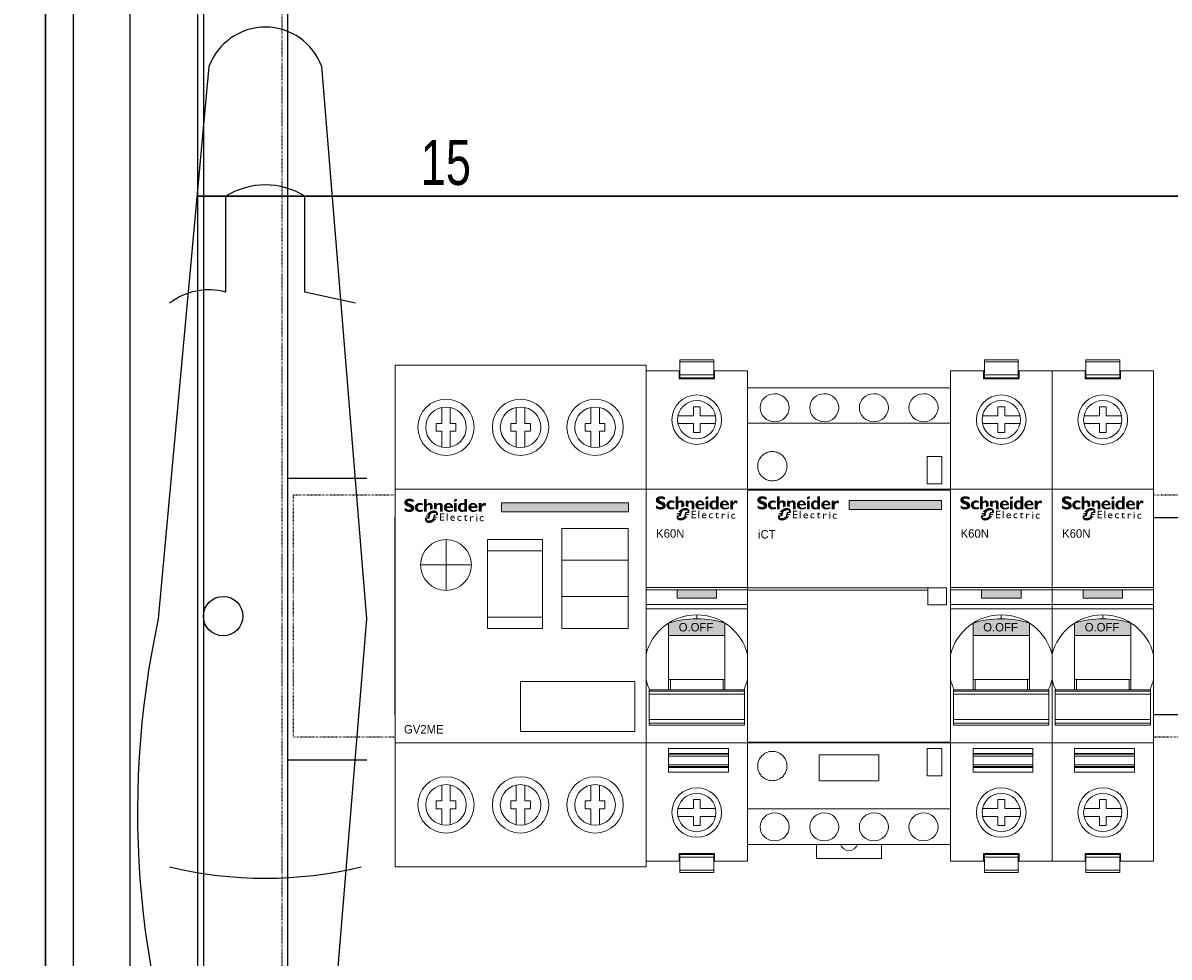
# Model space of a CAD drawing. Header units: millimetres. Extents: x 53896 to 55996, y -16755 to -13785.
# Tile 18 of 24: x 54675 to 54878, y -14825 to -14659. Entities that reach past the tile are written whole.
import ezdxf
from ezdxf.enums import TextEntityAlignment as Align

# ---------------------------------------------------------------- set-up
doc = ezdxf.new("R2010")
doc.units = ezdxf.units.MM
doc.header["$MEASUREMENT"] = 0
doc.linetypes.add('POINTILLE', pattern=[0.2, 0.06, -0.14])
doc.layers.add('2DE_OBJ_Schneider-Devices', color=7, linetype='Continuous', lineweight=18)
doc.layers.add('2DE_OBJ_Schneider-Logo', color=112, linetype='Continuous', lineweight=0)
for name, color, linetype in [('CP_WIPEOUT', 254, 'Continuous'), ('LAYER1', 7, 'Continuous'), ('LAYER13', 7, 'Continuous'), ('LAYER19', 7, 'Continuous'), ('LAYER27', 7, 'Continuous'), ('LAYER3', 7, 'Continuous'), ('LAYER9', 7, 'Continuous')]:
    doc.layers.add(name, color=color, linetype=linetype)
doc.styles.add('CP_ATTR', font='arial.ttf')

# ---------------------------------------------------------------- blocks, each defined once
blk = doc.blocks.new('SYMBOLE_G')
at = {"layer": 'LAYER3', "color": 7}
blk.add_lwpolyline([(0, 0), (595, 0), (595, -1830), (0, -1830)], close=True, dxfattribs=at)
blk = doc.blocks.new('__EDIGRA2__3456_G')
at = {"layer": 'LAYER27', "color": 7}
for p, q in [((57, -840), (49, -742)), ((32, -782), (32, -765)), ((46, -782), (46, -765)), ((55, -784), (46, -782))]:
    blk.add_line(p, q, dxfattribs=at)
blk.add_lwpolyline([(5, -5), (300, -5), (300, -1675), (5, -1675)], close=True, dxfattribs=at)
for points in [[(49, -742, 0.7), (29, -742, 0.7)], [(46, -765, 0.285714), (32, -765, 0.285714)], [(32, -782, 0.236068), (22, -784, 0.236068)], [(20, -840, 0.15427), (29, -937, 0.15427)], [(22, -884, 0.117647), (56, -884, 0.117647)]]:
    blk.add_lwpolyline(points, format="xyb", dxfattribs=at)
for points in [[(29, -742), (20, -840)], [(49, -937), (57, -840)]]:
    blk.add_lwpolyline(points, dxfattribs=at)
at = {"layer": 'LAYER3', "color": 7}
blk.add_line((28, -15), (28, -1665), dxfattribs=at)
for points in [[(0, 0), (305, 0), (305, -1830), (0, -1830)], [(15, -15), (290, -15), (290, -1665), (15, -1665)], [(15, -15), (28, -15), (28, -1665), (15, -1665)]]:
    blk.add_lwpolyline(points, close=True, dxfattribs=at)
at = {"layer": 'LAYER9', "color": 7}
for p, q in [((43, -1665), (43, -15)), ((43, -765), (58, -765)), ((43, -765), (63, -765)), ((43, -815), (57, -815)), ((43, -865), (57, -865))]:
    blk.add_line(p, q, dxfattribs=at)
at = {"layer": 'LAYER9', "color": 7, "width": 0.75}
blk.add_text('15', height=8, dxfattribs=at).set_placement((71, -763), align=Align.CENTER)
blk = doc.blocks.new('__EDIGRA2__3460_G')
at = {"layer": 'LAYER13', "color": 7, "linetype": 'POINTILLE'}
blk.add_lwpolyline([(15, 0), (235, 0), (235, -150), (15, -150)], close=True, dxfattribs=at)
at = {"layer": 'LAYER13', "color": 7}
blk.add_lwpolyline([(35, -57), (215, -57), (215, -92), (35, -92)], close=True, dxfattribs=at)
at = {"layer": 'LAYER19', "color": 7}
blk.add_lwpolyline([(0, 0), (250, 0), (250, -150), (0, -150)], close=True, dxfattribs=at)
at = {"layer": 'LAYER19', "color": 253, "linetype": 'POINTILLE'}
blk.add_lwpolyline([(17, -53), (233, -53), (233, -96), (17, -96)], close=True, dxfattribs=at)
at = {"layer": 'LAYER19', "color": 7}
blk.add_circle((4.5, -74.5), 3.5, dxfattribs=at)
blk = doc.blocks.new('Logo Schneider_2009')
for points in [[(1.62, 8.12), (1.87, 8.01), (2.17, 7.9), (2.51, 7.77), (2.73, 7.68), (2.98, 7.54), (3.16, 7.4), (3.26, 7.26), (3.3, 7.1), (3.29, 7.04), (3.24, 6.86), (3.13, 6.73), (2.95, 6.63), (2.72, 6.57), (2.41, 6.55), (2.37, 6.55), (2.18, 6.56), (1.97, 6.59), (1.76, 6.64), (1.55, 6.71), (1.32, 6.79), (1.09, 6.9), (0.85, 7.02), (0.61, 7.16), (0.36, 7.32), (0.36, 6.02), (0.45, 5.97), (0.69, 5.86), (0.93, 5.76), (1.16, 5.67), (1.4, 5.6), (1.63, 5.54), (1.86, 5.49), (2.08, 5.46), (2.31, 5.44), (2.53, 5.43), (2.63, 5.43), (2.89, 5.45), (3.15, 5.48), (3.38, 5.53), (3.61, 5.6), (3.82, 5.69), (4.02, 5.8), (4.2, 5.92), (4.3, 6), (4.47, 6.17), (4.6, 6.35), (4.71, 6.55), (4.79, 6.77), (4.83, 7.01), (4.85, 7.26), (4.84, 7.35), (4.82, 7.58), (4.76, 7.8), (4.68, 8.01), (4.56, 8.2), (4.42, 8.38), (4.25, 8.55), (4.04, 8.71), (3.98, 8.75), (3.84, 8.82), (3.67, 8.9), (3.45, 9), (3.2, 9.11), (2.9, 9.23), (2.57, 9.36), (2.35, 9.45), (2.1, 9.58), (1.91, 9.72), (1.8, 9.86), (1.77, 10.01), (1.77, 10.04), (1.82, 10.21), (1.93, 10.33), (2.11, 10.42), (2.36, 10.48), (2.67, 10.5), (2.7, 10.49), (2.88, 10.49), (3.07, 10.46), (3.28, 10.42), (3.51, 10.36), (3.75, 10.28), (4.01, 10.19), (4.28, 10.09), (4.57, 9.97), (4.57, 11.12), (4.4, 11.19), (4.16, 11.29), (3.91, 11.37), (3.67, 11.44), (3.44, 11.5), (3.2, 11.54), (2.97, 11.57), (2.75, 11.59), (2.53, 11.59), (2.44, 11.59), (2.17, 11.58), (1.91, 11.55), (1.67, 11.5), (1.45, 11.43), (1.24, 11.35), (1.05, 11.24), (0.87, 11.12), (0.83, 11.1), (0.65, 10.93), (0.5, 10.75), (0.39, 10.56), (0.3, 10.34), (0.25, 10.11), (0.24, 9.87), (0.24, 9.79), (0.26, 9.55), (0.32, 9.32), (0.4, 9.11), (0.51, 8.91), (0.65, 8.73), (0.82, 8.57), (1.02, 8.42), (1.09, 8.37), (1.22, 8.3), (1.4, 8.22)], [(12.28, 6.41), (12.16, 6.34), (12.16, 7.83), (12.14, 8.11), (12.08, 8.34), (11.98, 8.51), (11.84, 8.63), (11.65, 8.7), (11.51, 8.71), (11.33, 8.68), (11.14, 8.6), (10.96, 8.46), (10.77, 8.26), (10.65, 8.1), (10.65, 5.51), (9.38, 5.51), (9.38, 11.52), (10.65, 11.52), (10.65, 8.99), (10.67, 8.99), (10.84, 9.18), (11.03, 9.34), (11.22, 9.47), (11.43, 9.56), (11.65, 9.62), (11.87, 9.65), (11.95, 9.65), (12.21, 9.64), (12.45, 9.59), (12.66, 9.5), (12.86, 9.39), (12.97, 9.3), (13.12, 9.13), (13.24, 8.95), (13.34, 8.74), (13.4, 8.51), (13.43, 8.26), (13.43, 8.1), (13.43, 6.86), (13.26, 6.83), (13.14, 6.79), (13.01, 6.75), (12.89, 6.71), (12.77, 6.66), (12.64, 6.6), (12.52, 6.54), (12.4, 6.48)], [(8.85, 6.63), (8.6, 6.54), (8.33, 6.46), (8.09, 6.4), (7.89, 6.37), (7.71, 6.35), (7.69, 6.35), (7.44, 6.38), (7.21, 6.44), (7, 6.54), (6.83, 6.69), (6.68, 6.86), (6.58, 7.06), (6.51, 7.29), (6.49, 7.55), (6.51, 7.77), (6.55, 7.99), (6.63, 8.18), (6.73, 8.34), (6.87, 8.48), (7.04, 8.58), (7.25, 8.65), (7.48, 8.7), (7.75, 8.71), (7.86, 8.71), (8.1, 8.68), (8.33, 8.62), (8.56, 8.54), (8.79, 8.43), (8.79, 9.4), (8.62, 9.45), (8.38, 9.52), (8.13, 9.58), (7.9, 9.62), (7.66, 9.64), (7.44, 9.65), (7.28, 9.65), (7.03, 9.63), (6.79, 9.58), (6.56, 9.52), (6.34, 9.44), (6.14, 9.33), (5.95, 9.21), (5.77, 9.06), (5.73, 9.03), (5.57, 8.86), (5.43, 8.67), (5.32, 8.47), (5.23, 8.26), (5.17, 8.03), (5.13, 7.79), (5.12, 7.53), (5.12, 7.49), (5.14, 7.24), (5.18, 7), (5.25, 6.77), (5.34, 6.56), (5.46, 6.37), (5.6, 6.19), (5.77, 6.02), (5.89, 5.92), (6.07, 5.8), (6.27, 5.69), (6.48, 5.61), (6.71, 5.54), (6.95, 5.49), (7.2, 5.46), (7.47, 5.45), (7.65, 5.46), (7.87, 5.48), (8.1, 5.51), (8.34, 5.57), (8.59, 5.64), (8.85, 5.73)], [(14.3, 6.84), (14.15, 6.86), (14.04, 6.86), (14.04, 9.57), (15.32, 9.57), (15.32, 9), (15.5, 9.19), (15.69, 9.35), (15.89, 9.47), (16.1, 9.56), (16.32, 9.62), (16.55, 9.65), (16.63, 9.65), (16.89, 9.64), (17.13, 9.58), (17.34, 9.5), (17.54, 9.38), (17.61, 9.32), (17.77, 9.16), (17.9, 8.99), (18, 8.78), (18.07, 8.56), (18.11, 8.31), (18.12, 8.1), (18.12, 5.51), (16.85, 5.51), (16.85, 8), (16.82, 8.28), (16.76, 8.49), (16.64, 8.65), (16.49, 8.76), (16.28, 8.8), (16.2, 8.81), (16.02, 8.78), (15.84, 8.7), (15.66, 8.55), (15.48, 8.36), (15.32, 8.14), (15.32, 6.4), (15.28, 6.44), (15.18, 6.52), (15.07, 6.59), (14.96, 6.65), (14.84, 6.71), (14.71, 6.75), (14.58, 6.79), (14.44, 6.82)], [(36.55, 8.09), (36.69, 8.25), (36.84, 8.36), (37, 8.43), (37.16, 8.46), (37.24, 8.45), (37.44, 8.4), (37.67, 8.31), (37.93, 8.16), (38.28, 9.3), (38.07, 9.44), (37.83, 9.56), (37.62, 9.63), (37.44, 9.65), (37.41, 9.65), (37.23, 9.63), (37.06, 9.57), (36.89, 9.47), (36.73, 9.33), (36.57, 9.16), (36.42, 8.95), (36.28, 8.7), (36.14, 8.42), (36.12, 8.42), (36.12, 9.59), (34.85, 9.59), (34.85, 5.53), (36.12, 5.53), (36.12, 7.28), (36.14, 7.33), (36.27, 7.63), (36.41, 7.88)], [(17.35, 4.39), (18.84, 4.39), (18.84, 4.85), (16.85, 4.85), (16.85, 1.32), (18.88, 1.32), (18.88, 1.79), (17.35, 1.79), (17.35, 2.89), (18.79, 2.89), (18.79, 3.33), (17.35, 3.33)], [(20.41, 4.85), (19.96, 4.85), (19.96, 1.32), (20.41, 1.32)], [(26.21, 3.69), (26.05, 3.7), (25.97, 3.7), (25.79, 3.68), (25.62, 3.63), (25.47, 3.57), (25.34, 3.48), (25.22, 3.36), (25.15, 3.27), (25.06, 3.13), (25, 2.98), (24.95, 2.82), (24.92, 2.64), (24.91, 2.45), (24.92, 2.37), (24.94, 2.19), (24.98, 2.02), (25.04, 1.87), (25.13, 1.73), (25.24, 1.6), (25.29, 1.56), (25.42, 1.46), (25.57, 1.38), (25.72, 1.32), (25.9, 1.29), (26.08, 1.28), (26.1, 1.28), (26.29, 1.29), (26.46, 1.32), (26.62, 1.36), (26.77, 1.42), (26.77, 1.87), (26.65, 1.82), (26.48, 1.76), (26.31, 1.73), (26.16, 1.72), (25.99, 1.73), (25.83, 1.76), (25.69, 1.82), (25.58, 1.9), (25.49, 2.01), (25.43, 2.14), (25.39, 2.3), (25.38, 2.48), (25.38, 2.61), (25.42, 2.78), (25.48, 2.94), (25.57, 3.07), (25.61, 3.11), (25.75, 3.2), (25.9, 3.26), (26.08, 3.28), (26.09, 3.28), (26.24, 3.26), (26.39, 3.22), (26.56, 3.14), (26.73, 3.04), (26.73, 3.53), (26.72, 3.53), (26.54, 3.61), (26.37, 3.66)], [(29.47, 3.65), (28.74, 3.65), (28.74, 4.14), (27.88, 3.29), (27.88, 3.24), (28.27, 3.24), (28.27, 2.01), (28.28, 1.89), (28.31, 1.73), (28.36, 1.59), (28.45, 1.48), (28.55, 1.39), (28.69, 1.33), (28.85, 1.29), (29.03, 1.28), (29.09, 1.28), (29.25, 1.31), (29.42, 1.36), (29.59, 1.44), (29.59, 1.87), (29.55, 1.85), (29.38, 1.77), (29.22, 1.72), (29.06, 1.7), (28.98, 1.71), (28.84, 1.77), (28.76, 1.88), (28.74, 2.05), (28.74, 3.24), (29.47, 3.24)], [(32.08, 3.51), (31.94, 3.53), (31.87, 3.52), (31.75, 3.48), (31.63, 3.4), (31.51, 3.29), (31.38, 3.13), (31.26, 2.94), (31.26, 3.47), (30.8, 3.47), (30.8, 1.15), (31.26, 1.15), (31.26, 2.36), (31.26, 2.41), (31.29, 2.58), (31.34, 2.74), (31.43, 2.88), (31.52, 2.97), (31.66, 3.05), (31.82, 3.08), (31.94, 3.06), (32.09, 2.99), (32.25, 2.86), (32.49, 3.26), (32.39, 3.35), (32.23, 3.45)], [(35.5, 3.1), (35.42, 2.96), (35.35, 2.81), (35.31, 2.65), (35.28, 2.47), (35.27, 2.28), (35.27, 2.2), (35.29, 2.02), (35.33, 1.85), (35.4, 1.7), (35.48, 1.56), (35.59, 1.43), (35.64, 1.38), (35.78, 1.28), (35.92, 1.21), (36.08, 1.15), (36.25, 1.12), (36.44, 1.11), (36.45, 1.11), (36.64, 1.12), (36.82, 1.15), (36.98, 1.19), (37.13, 1.25), (37.13, 1.7), (37.01, 1.65), (36.83, 1.59), (36.67, 1.56), (36.52, 1.55), (36.34, 1.56), (36.18, 1.59), (36.05, 1.65), (35.93, 1.73), (35.85, 1.84), (35.78, 1.97), (35.75, 2.13), (35.73, 2.31), (35.74, 2.44), (35.78, 2.61), (35.84, 2.77), (35.93, 2.9), (35.97, 2.93), (36.1, 3.03), (36.26, 3.09), (36.44, 3.11), (36.44, 3.11), (36.59, 3.09), (36.75, 3.05), (36.91, 2.97), (37.08, 2.87), (37.08, 3.36), (37.08, 3.36), (36.9, 3.44), (36.73, 3.49), (36.57, 3.52), (36.41, 3.53), (36.33, 3.53), (36.14, 3.51), (35.98, 3.46), (35.83, 3.4), (35.7, 3.3), (35.58, 3.19)]]:
    blk.add_hatch(color=112).paths.add_polyline_path(points)
h = blk.add_hatch(color=112)
h.paths.add_polyline_path([(23.78, 11.44), (23.57, 11.28), (23.57, 11.28), (23.4, 11.07), (23.29, 10.86), (23.26, 10.65), (23.27, 10.52), (23.35, 10.33), (23.51, 10.22), (23.75, 10.18), (23.77, 10.18), (23.98, 10.22), (24.19, 10.33), (24.4, 10.5), (24.57, 10.69), (24.67, 10.9), (24.71, 11.11), (24.7, 11.24), (24.62, 11.43), (24.46, 11.54), (24.22, 11.58), (24.21, 11.58), (23.99, 11.54)])
h.paths.add_polyline_path([(24.61, 9.57), (23.34, 9.57), (23.34, 5.51), (24.61, 5.51)])
h = blk.add_hatch(color=112)
h.paths.add_polyline_path([(28.16, 9.4), (27.93, 9.5), (27.69, 9.57), (27.46, 9.62), (27.22, 9.65), (27.1, 9.65), (26.85, 9.64), (26.61, 9.6), (26.38, 9.53), (26.17, 9.44), (25.97, 9.32), (25.79, 9.18), (25.69, 9.08), (25.55, 8.91), (25.42, 8.71), (25.32, 8.51), (25.24, 8.29), (25.19, 8.05), (25.15, 7.81), (25.14, 7.55), (25.15, 7.29), (25.19, 7.05), (25.25, 6.82), (25.33, 6.6), (25.43, 6.39), (25.56, 6.2), (25.69, 6.04), (25.86, 5.87), (26.05, 5.72), (26.25, 5.61), (26.46, 5.52), (26.69, 5.46), (26.93, 5.43), (27.04, 5.43), (27.29, 5.45), (27.52, 5.49), (27.74, 5.57), (27.95, 5.69), (28.15, 5.83), (28.16, 5.84), (28.16, 5.51), (29.44, 5.51), (29.44, 11.52), (28.16, 11.52)])
h.paths.add_polyline_path([(28.16, 8.58), (28.16, 6.63), (27.95, 6.47), (27.73, 6.36), (27.52, 6.3), (27.42, 6.3), (27.19, 6.31), (27, 6.37), (26.83, 6.46), (26.69, 6.59), (26.58, 6.76), (26.51, 6.96), (26.46, 7.2), (26.43, 7.52), (26.45, 7.81), (26.49, 8.06), (26.56, 8.28), (26.66, 8.45), (26.79, 8.59), (26.95, 8.7), (27.13, 8.77), (27.35, 8.8), (27.46, 8.81), (27.69, 8.78), (27.91, 8.71)], flags=16)
h = blk.add_hatch(color=112)
h.paths.add_polyline_path([(11.79, 5.39), (11.67, 5.31), (11.55, 5.21), (11.44, 5.12), (11.32, 5.01), (11.21, 4.9), (11.19, 4.88), (11.09, 4.78), (10.99, 4.68), (10.89, 4.58), (10.8, 4.47), (10.72, 4.36), (10.63, 4.25), (11.4, 4.25), (11.23, 3.74), (10.31, 3.74), (10.26, 3.63), (10.19, 3.51), (10.14, 3.4), (10.09, 3.26), (11.16, 3.26), (10.99, 2.76), (9.93, 2.76), (9.9, 2.61), (9.88, 2.47), (9.86, 2.33), (9.85, 2.19), (9.85, 2.1), (9.86, 1.95), (9.87, 1.8), (9.89, 1.66), (9.92, 1.52), (9.96, 1.39), (10.01, 1.27), (10.07, 1.15), (10.14, 1.04), (10.22, 0.93), (10.3, 0.83), (10.34, 0.8), (10.43, 0.71), (10.53, 0.64), (10.64, 0.56), (10.75, 0.5), (10.87, 0.45), (11, 0.41), (11.13, 0.37), (11.27, 0.34), (11.42, 0.33), (11.57, 0.32), (11.68, 0.31), (11.81, 0.32), (11.94, 0.32), (12.06, 0.34), (12.19, 0.35), (12.32, 0.37), (12.44, 0.4), (12.57, 0.43), (12.69, 0.47), (12.82, 0.51), (12.94, 0.56), (13.06, 0.61), (13.18, 0.66), (13.31, 0.72), (13.43, 0.79), (13.55, 0.86), (13.67, 0.94), (13.79, 1.02), (13.91, 1.1), (14.02, 1.19), (14.14, 1.29), (14.26, 1.39), (14.37, 1.49), (14.47, 1.58), (14.57, 1.68), (14.67, 1.78), (14.77, 1.89), (14.86, 2), (14.95, 2.1), (15.04, 2.21), (15.11, 2.32), (14.12, 2.32), (14.27, 2.82), (15.42, 2.82), (15.48, 2.94), (15.54, 3.07), (15.6, 3.2), (15.63, 3.3), (14.38, 3.3), (14.44, 3.51), (14.52, 3.8), (15.78, 3.8), (15.79, 3.83), (15.81, 3.97), (15.83, 4.11), (15.84, 4.25), (15.85, 4.38), (15.85, 4.4), (15.84, 4.55), (15.83, 4.7), (15.8, 4.84), (15.77, 4.97), (15.73, 5.1), (15.68, 5.22), (15.61, 5.34), (15.54, 5.45), (15.46, 5.55), (15.37, 5.65), (15.28, 5.74), (15.18, 5.82), (15.07, 5.89), (14.96, 5.95), (14.84, 6.01), (14.71, 6.05), (14.58, 6.09), (14.44, 6.12), (14.3, 6.14), (14.15, 6.15), (14, 6.16), (13.89, 6.16), (13.76, 6.15), (13.64, 6.14), (13.51, 6.12), (13.38, 6.1), (13.25, 6.08), (13.13, 6.05), (13, 6.01), (12.88, 5.97), (12.76, 5.93), (12.63, 5.88), (12.51, 5.82), (12.39, 5.76), (12.27, 5.7), (12.15, 5.63), (12.03, 5.56), (11.91, 5.48)])
h.paths.add_polyline_path([(12.61, 4.51), (12.73, 4.62), (12.86, 4.71), (12.97, 4.79), (13.09, 4.85), (13.22, 4.9), (13.35, 4.93), (13.48, 4.96), (13.63, 4.98), (13.77, 4.98), (15.01, 4.98), (14.85, 4.25), (14.1, 4.25), (14, 4.23), (13.93, 4.14), (13.77, 3.51), (13.52, 2.59), (13.48, 2.46), (13.43, 2.34), (13.36, 2.22), (13.28, 2.12), (13.19, 2.01), (13.08, 1.92), (12.98, 1.84), (12.87, 1.76), (12.75, 1.69), (12.62, 1.64), (12.5, 1.59), (12.37, 1.55), (12.23, 1.52), (12.09, 1.5), (11.93, 1.49), (10.68, 1.49), (10.88, 2.29), (11.66, 2.29), (11.79, 2.33), (11.85, 2.38), (11.91, 2.47), (12.14, 3.51), (12.22, 3.83), (12.25, 3.93), (12.3, 4.06), (12.36, 4.18), (12.43, 4.29), (12.52, 4.41)], flags=16)
h = blk.add_hatch(color=112)
h.paths.add_polyline_path([(21.06, 9.64), (20.8, 9.65), (20.77, 9.65), (20.51, 9.64), (20.27, 9.6), (20.04, 9.55), (19.82, 9.47), (19.61, 9.36), (19.42, 9.23), (19.24, 9.08), (19.22, 9.06), (19.06, 8.89), (18.92, 8.7), (18.81, 8.49), (18.73, 8.28), (18.67, 8.05), (18.63, 7.81), (18.61, 7.56), (18.61, 7.53), (18.63, 7.28), (18.66, 7.03), (18.73, 6.81), (18.81, 6.59), (18.93, 6.4), (19.07, 6.21), (19.23, 6.04), (19.26, 6.02), (19.44, 5.88), (19.62, 5.76), (19.83, 5.66), (20.05, 5.58), (20.28, 5.52), (20.52, 5.48), (20.78, 5.45), (20.96, 5.45), (21.23, 5.46), (21.49, 5.48), (21.73, 5.53), (21.97, 5.58), (22.19, 5.66), (22.4, 5.75), (22.6, 5.86), (22.79, 5.98), (22.79, 6.77), (22.55, 6.61), (22.32, 6.48), (22.1, 6.38), (21.88, 6.29), (21.66, 6.24), (21.45, 6.21), (21.28, 6.2), (21.01, 6.21), (20.77, 6.25), (20.56, 6.32), (20.38, 6.43), (20.23, 6.55), (20.12, 6.71), (20.03, 6.89), (19.97, 7.11), (19.94, 7.34), (22.85, 7.34), (22.85, 7.61), (22.83, 7.86), (22.79, 8.1), (22.73, 8.32), (22.64, 8.53), (22.53, 8.73), (22.4, 8.91), (22.3, 9.02), (22.12, 9.19), (21.93, 9.33), (21.73, 9.44), (21.52, 9.53), (21.29, 9.6)])
h.paths.add_polyline_path([(21.08, 8.87), (21.28, 8.8), (21.45, 8.69), (21.58, 8.53), (21.67, 8.33), (21.72, 8.09), (21.73, 8), (19.97, 8), (20.01, 8.26), (20.09, 8.47), (20.2, 8.64), (20.36, 8.77), (20.55, 8.85), (20.81, 8.89)], flags=16)
h = blk.add_hatch(color=112)
h.paths.add_polyline_path([(32.44, 9.64), (32.19, 9.65), (32.16, 9.65), (31.9, 9.64), (31.65, 9.6), (31.42, 9.55), (31.2, 9.47), (31, 9.36), (30.81, 9.23), (30.63, 9.08), (30.61, 9.06), (30.45, 8.89), (30.31, 8.7), (30.2, 8.49), (30.11, 8.28), (30.05, 8.05), (30.01, 7.81), (30, 7.56), (30, 7.53), (30.01, 7.28), (30.05, 7.03), (30.11, 6.81), (30.2, 6.59), (30.32, 6.4), (30.45, 6.21), (30.62, 6.04), (30.64, 6.02), (30.82, 5.88), (31.01, 5.76), (31.21, 5.66), (31.43, 5.58), (31.66, 5.52), (31.91, 5.48), (32.17, 5.45), (32.35, 5.45), (32.62, 5.46), (32.88, 5.48), (33.12, 5.53), (33.35, 5.58), (33.58, 5.66), (33.79, 5.75), (33.98, 5.86), (34.18, 5.98), (34.18, 6.77), (33.94, 6.61), (33.71, 6.48), (33.49, 6.38), (33.26, 6.29), (33.05, 6.24), (32.83, 6.21), (32.67, 6.2), (32.4, 6.21), (32.16, 6.25), (31.95, 6.32), (31.77, 6.43), (31.62, 6.55), (31.5, 6.71), (31.41, 6.89), (31.36, 7.11), (31.33, 7.34), (34.23, 7.34), (34.24, 7.61), (34.22, 7.86), (34.18, 8.1), (34.11, 8.32), (34.03, 8.53), (33.92, 8.73), (33.79, 8.91), (33.69, 9.02), (33.51, 9.19), (33.32, 9.33), (33.12, 9.44), (32.91, 9.53), (32.68, 9.6)])
h.paths.add_polyline_path([(32.47, 8.87), (32.67, 8.8), (32.84, 8.69), (32.96, 8.53), (33.05, 8.33), (33.11, 8.09), (33.12, 8), (31.35, 8), (31.39, 8.26), (31.47, 8.47), (31.59, 8.64), (31.74, 8.77), (31.93, 8.85), (32.19, 8.89)], flags=16)
h = blk.add_hatch(color=112)
h.paths.add_polyline_path([(22.74, 3.7), (22.56, 3.69), (22.39, 3.65), (22.24, 3.59), (22.1, 3.5), (21.98, 3.39), (21.97, 3.38), (21.86, 3.25), (21.78, 3.11), (21.72, 2.96), (21.68, 2.79), (21.66, 2.61), (21.66, 2.52), (21.67, 2.34), (21.7, 2.17), (21.75, 2.01), (21.82, 1.86), (21.91, 1.71), (21.97, 1.65), (22.08, 1.52), (22.21, 1.43), (22.36, 1.35), (22.52, 1.31), (22.7, 1.28), (22.78, 1.28), (22.96, 1.29), (23.13, 1.31), (23.29, 1.36), (23.45, 1.42), (23.61, 1.5), (23.71, 1.56), (23.71, 2), (23.54, 1.9), (23.38, 1.82), (23.21, 1.76), (23.06, 1.73), (22.9, 1.72), (22.72, 1.73), (22.57, 1.77), (22.44, 1.84), (22.33, 1.93), (22.24, 2.05), (22.17, 2.2), (22.13, 2.37), (22.12, 2.42), (23.75, 2.42), (23.75, 2.63), (23.72, 2.82), (23.69, 2.99), (23.64, 3.14), (23.57, 3.28), (23.49, 3.39), (23.4, 3.49), (23.29, 3.57), (23.16, 3.63), (23.03, 3.67), (22.87, 3.7)])
h.paths.add_polyline_path([(22.75, 3.31), (22.92, 3.29), (23.06, 3.23), (23.16, 3.14), (23.23, 3.01), (23.28, 2.85), (23.29, 2.73), (22.12, 2.73), (22.17, 2.91), (22.24, 3.06), (22.34, 3.17), (22.46, 3.25), (22.61, 3.29)], flags=16)
h = blk.add_hatch(color=112)
h.paths.add_polyline_path([(34.08, 4.39), (33.96, 4.43), (33.79, 4.38), (33.69, 4.3), (33.61, 4.17), (33.62, 4.02), (33.67, 3.95), (33.78, 3.9), (33.94, 3.97), (34.05, 4.04), (34.13, 4.17), (34.13, 4.32)])
h.paths.add_polyline_path([(34.1, 3.47), (33.65, 3.47), (33.65, 1.15), (34.1, 1.15)])
blk = doc.blocks.new('Schneider Electric-logo')
at = {"color": 3, "xscale": 45.60207954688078, "yscale": 45.60207954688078, "zscale": 45.60207954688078}
blk.add_blockref('Logo Schneider_2009', (2560, 1257), dxfattribs=at)
blk = doc.blocks.new('SE_logo')
at = {"xscale": 0.2, "yscale": 0.2, "zscale": 0.2}
blk.add_blockref('Schneider Electric-logo', (-516.3, -249.2), dxfattribs=at)
blk = doc.blocks.new('2d_wylsil_gv2me_se2_dez9mp')
blk.add_wipeout([(0, 44.5), (44.5, 44.5), (44.5, -44.5), (0, -44.5)]).dxf.layer = 'CP_WIPEOUT'
at = {"lineweight": 0}
h = blk.add_hatch(color=112, dxfattribs=at)
h.dxf.hatch_style = 1
h.paths.add_polyline_path([(41.42, 20.08), (18.9, 20.08), (18.9, 18.53), (41.42, 18.53)])
for p, q in [((0, 44.5), (0, -44.5)), ((44.5, 44.5), (0, 44.5)), ((44.5, -44.5), (44.5, 44.5)), ((8.28, 37.02), (8.28, 34.2)), ((9.78, 37.02), (9.78, 34.2)), ((21.5, 37.02), (21.5, 34.2)), ((23, 37.02), (23, 34.2)), ((34.72, 37.02), (34.72, 34.2)), ((36.22, 37.02), (36.22, 34.2)), ((8.28, 34.2), (7.28, 34.2)), ((7.28, 34.2), (7.28, 32.8)), ((7.28, 32.8), (8.28, 32.8)), ((8.28, 29.98), (8.28, 32.8)), ((10.78, 34.2), (9.78, 34.2)), ((9.78, 32.8), (10.78, 32.8)), ((9.78, 29.98), (9.78, 32.8)), ((21.5, 34.2), (20.5, 34.2)), ((20.5, 34.2), (20.5, 32.8)), ((20.5, 32.8), (21.5, 32.8)), ((21.5, 29.98), (21.5, 32.8)), ((24, 34.2), (23, 34.2)), ((23, 32.8), (24, 32.8)), ((23, 29.98), (23, 32.8)), ((34.72, 34.2), (33.72, 34.2)), ((33.72, 34.2), (33.72, 32.8)), ((33.72, 32.8), (34.72, 32.8)), ((34.72, 29.98), (34.72, 32.8)), ((37.22, 34.2), (36.22, 34.2)), ((36.22, 32.8), (37.22, 32.8)), ((36.22, 29.98), (36.22, 32.8)), ((29.59, -2.2), (29.59, 15.57)), ((29.59, 15.57), (41.35, 15.57)), ((41.35, 15.57), (41.35, -2.2)), ((41.35, 9.91), (29.59, 9.91)), ((41.35, 3.46), (29.59, 3.46)), ((41.35, -2.2), (29.59, -2.2)), ((8.28, -29.98), (8.28, -32.8)), ((9.78, -29.98), (9.78, -32.8)), ((21.5, -29.98), (21.5, -32.8)), ((23, -29.98), (23, -32.8)), ((34.72, -29.98), (34.72, -32.8)), ((36.22, -29.98), (36.22, -32.8)), ((8.28, -32.8), (7.28, -32.8)), ((7.28, -32.8), (7.28, -34.2)), ((7.28, -34.2), (8.28, -34.2)), ((8.28, -37.02), (8.28, -34.2)), ((10.78, -32.8), (9.78, -32.8)), ((9.78, -34.2), (10.78, -34.2)), ((9.78, -37.02), (9.78, -34.2)), ((21.5, -32.8), (20.5, -32.8)), ((20.5, -32.8), (20.5, -34.2)), ((20.5, -34.2), (21.5, -34.2)), ((21.5, -37.02), (21.5, -34.2)), ((24, -32.8), (23, -32.8)), ((23, -34.2), (24, -34.2)), ((23, -37.02), (23, -34.2)), ((34.72, -32.8), (33.72, -32.8)), ((33.72, -32.8), (33.72, -34.2)), ((33.72, -34.2), (34.72, -34.2)), ((34.72, -37.02), (34.72, -34.2)), ((37.22, -32.8), (36.22, -32.8)), ((36.22, -34.2), (37.22, -34.2)), ((36.22, -37.02), (36.22, -34.2))]:
    blk.add_line(p, q, dxfattribs=at)
for p, q in [((10.78, 34.2), (10.78, 32.8)), ((24, 34.2), (24, 32.8)), ((37.22, 34.2), (37.22, 32.8)), ((10.78, -32.8), (10.78, -34.2)), ((24, -32.8), (24, -34.2)), ((37.22, -32.8), (37.22, -34.2))]:
    blk.add_line(p, q)
for points in [[(44.5, 22.5), (0, 22.5)], [(9.03, 13.57), (9.03, 4.57)], [(26.13, 11.57), (16.37, 11.57)], [(4.53, 9.07), (13.53, 9.07)], [(26.13, -0.2), (16.37, -0.2)], [(44.5, -22.5), (0, -22.5)], [(0, -44.5), (44.5, -44.5)]]:
    blk.add_lwpolyline(points, dxfattribs=at)
at = {"color": 112, "lineweight": 0}
blk.add_lwpolyline([(18.9, 20.08), (41.42, 20.08), (41.42, 18.53), (18.9, 18.53)], close=True, dxfattribs=at)
at = {"lineweight": 0}
for points in [[(16.37, 13.57), (26.13, 13.57), (26.13, -2.2), (16.37, -2.2)], [(42.5, -20.5), (22.25, -20.5), (22.25, -11.61), (42.5, -11.61)]]:
    blk.add_lwpolyline(points, close=True, dxfattribs=at)
for centre, radius in [((9.03, 33.5), 5), ((9.03, 33.5), 3.6), ((22.25, 33.5), 5), ((22.25, 33.5), 3.6), ((35.47, 33.5), 5), ((35.47, 33.5), 3.6), ((9.03, 9.07), 4.5), ((9.03, -33.5), 5), ((9.03, -33.5), 3.6), ((22.25, -33.5), 5), ((22.25, -33.5), 3.6), ((35.47, -33.5), 5), ((35.47, -33.5), 3.6)]:
    blk.add_circle(centre, radius, dxfattribs=at)
at = {"layer": '2DE_OBJ_Schneider-Logo', "lineweight": 0, "xscale": 0.04182049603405, "yscale": 0.04182049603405, "zscale": 0.04182049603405}
blk.add_blockref('SE_logo', (1.73, 16.31), dxfattribs=at)
at = {"style": 'CP_ATTR', "flags": 9}
for tag, p in [('NAME', (0, 0.01)), ('ARTICLE', (0, 0.01)), ('PRODUCT-TYPE', (0, 0.01)), ('ORDER-NO', (0, 0.01)), ('PRODUCER', (0, 0.01)), ('CHARACTER', (0, 0.01)), ('FUNCTION', (0, 0.01)), ('MARK3', (0, 0.01)), ('VOLTAGE', (0, 0)), ('POWER', (0, 0)), ('POWER_LOSSES', (0, 0)), ('NUMBER_OF_POLES', (0, 0)), ('IP', (0, 0)), ('LINK', (0, 0)), ('OTHER', (0, 0)), ('MARK2', (0.01, 0.01)), ('CURRENT', (0.01, 0.01)), ('TEXT_01', (0.01, 0)), ('NUMBER', (0.01, 0)), ('GROUP', (0.01, 0))]:
    blk.add_attdef(tag, text='', height=0.0005, dxfattribs=at).set_placement(p, align=Align.MIDDLE_LEFT)
at = {"linetype": 'ByBlock', "style": 'CP_ATTR', "flags": 9}
blk.add_attdef('WEIGHT', text='', height=0.0005, dxfattribs=at).set_placement((0, 0), align=Align.MIDDLE_LEFT)
at = {"layer": '2DE_OBJ_Schneider-Logo', "color": 253, "linetype": 'Continuous', "lineweight": 0}
blk.add_text('GV2ME', height=1.5, dxfattribs=at).set_placement((1.58, -20.83))
blk = doc.blocks.new('2d_stycz_ict_16a25a_36_se29_528nkje')
blk.add_wipeout([(0, 40.5), (36, 40.5), (36, -40.5), (23.75, -40.5), (23.75, -43), (12.25, -43), (12.25, -40.5), (0, -40.5)]).dxf.layer = 'CP_WIPEOUT'
at = {"lineweight": 0}
h = blk.add_hatch(color=112, dxfattribs=at)
h.dxf.hatch_style = 1
h.paths.add_polyline_path([(34.37, 20.49), (18, 20.49), (18, 18.94), (34.38, 18.94)])
for p, q in [((0, 40.5), (36, 40.5)), ((0, 34.23), (36, 34.23)), ((0, 22.5), (36, 22.5)), ((0, 22.35), (36, 22.35)), ((0, 5), (35.31, 5)), ((0, 4.6), (31.96, 4.6)), ((0, -22.36), (36, -22.36)), ((0, -22.5), (36, -22.5)), ((12.7, -24.6), (23.3, -24.6)), ((12.7, -29.2), (12.7, -24.6)), ((23.3, -29.2), (23.3, -24.6)), ((12.7, -29.2), (23.3, -29.2)), ((0, -34.2), (36, -34.2)), ((0, -40.5), (36, -40.5)), ((12.25, -43), (12.25, -40.5)), ((23.75, -40.5), (23.75, -43)), ((23.75, -43), (12.25, -43))]:
    blk.add_line(p, q, dxfattribs=at)
for points in [[(0, 40.5), (0, -40.5)], [(36, 40.5), (36, -40.5)], [(35.31, 5), (35.31, 2), (31.96, 2), (31.96, 5)]]:
    blk.add_lwpolyline(points, dxfattribs=at)
for points in [[(31.84, 28.33), (34.48, 28.33), (34.48, 23.47), (31.84, 23.47)], [(31.84, -23.47), (34.48, -23.47), (34.48, -28.33), (31.84, -28.33)]]:
    blk.add_lwpolyline(points, close=True, dxfattribs=at)
at = {"color": 112, "lineweight": 0}
blk.add_lwpolyline([(34.37, 20.49), (18, 20.49), (18, 18.94), (34.38, 18.94)], close=True, dxfattribs=at)
at = {"lineweight": 0}
blk.add_arc((18, -40), 1.6, 198.21, 341.79, dxfattribs=at)
for centre, major_axis in [((4.8, 36.97), (-2.57, 0)), ((4.8, 36.97), (2.58, 0)), ((13.6, 36.97), (-2.57, 0)), ((13.6, 36.97), (2.58, 0)), ((22.4, 36.97), (-2.57, 0)), ((22.4, 36.97), (2.58, 0)), ((31.2, 36.97), (-2.57, 0)), ((31.2, 36.97), (2.58, 0)), ((4.8, -37.4), (-2.57, 0)), ((4.8, -37.4), (2.58, 0)), ((13.6, -37.4), (-2.57, 0)), ((13.6, -37.4), (2.58, 0)), ((22.4, -37.4), (-2.57, 0)), ((22.4, -37.4), (2.58, 0)), ((31.2, -37.4), (-2.57, 0)), ((31.2, -37.4), (2.58, 0))]:
    blk.add_ellipse(centre, major_axis=major_axis, ratio=0.965926, start_param=-1.570796, end_param=1.570796, dxfattribs=at)
for points in [[(4.4, 24), (4.17, 24), (3.73, 24.06), (3.09, 24.32), (2.54, 24.74), (2.12, 25.28), (1.86, 25.92), (1.77, 26.6), (1.86, 27.28), (2.12, 27.92), (2.54, 28.46), (3.09, 28.88), (3.73, 29.14), (4.17, 29.2), (4.4, 29.2)], [(4.4, 29.2), (4.63, 29.2), (5.07, 29.14), (5.71, 28.88), (6.26, 28.46), (6.68, 27.92), (6.94, 27.28), (7.03, 26.6), (6.94, 25.92), (6.68, 25.28), (6.26, 24.74), (5.71, 24.32), (5.07, 24.06), (4.63, 24), (4.4, 24)], [(4.4, -29.2), (4.17, -29.2), (3.73, -29.14), (3.09, -28.88), (2.54, -28.46), (2.12, -27.92), (1.86, -27.28), (1.77, -26.6), (1.86, -25.92), (2.12, -25.28), (2.54, -24.74), (3.09, -24.32), (3.73, -24.06), (4.17, -24), (4.4, -24)], [(4.4, -24), (4.63, -24), (5.07, -24.06), (5.71, -24.32), (6.26, -24.74), (6.68, -25.28), (6.94, -25.92), (7.03, -26.6), (6.94, -27.28), (6.68, -27.92), (6.26, -28.46), (5.71, -28.88), (5.07, -29.14), (4.63, -29.2), (4.4, -29.2)]]:
    blk.add_open_spline(points, degree=3, dxfattribs=at)
at = {"layer": '2DE_OBJ_Schneider-Logo', "lineweight": 0, "xscale": 0.04182049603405, "yscale": 0.04182049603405, "zscale": 0.04182049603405}
blk.add_blockref('SE_logo', (1.83, 16.75), dxfattribs=at)
at = {"style": 'CP_ATTR', "flags": 9}
for tag, p in [('NAME', (0, 0.01)), ('ARTICLE', (0, 0.01)), ('PRODUCT-TYPE', (0, 0.01)), ('ORDER-NO', (0, 0.01)), ('PRODUCER', (0, 0.01)), ('CHARACTER', (0, 0.01)), ('FUNCTION', (0, 0.01)), ('MARK3', (0, 0.01)), ('VOLTAGE', (0, 0)), ('POWER', (0, 0)), ('POWER_LOSSES', (0, 0)), ('NUMBER_OF_POLES', (0, 0)), ('IP', (0, 0)), ('LINK', (0, 0)), ('OTHER', (0, 0)), ('MARK2', (0.01, 0.01)), ('CURRENT', (0.01, 0.01)), ('TEXT_01', (0.01, 0)), ('NUMBER', (0.01, 0)), ('GROUP', (0.01, 0))]:
    blk.add_attdef(tag, text='', height=0.0005, dxfattribs=at).set_placement(p, align=Align.MIDDLE_LEFT)
at = {"linetype": 'ByBlock', "style": 'CP_ATTR', "flags": 9}
blk.add_attdef('WEIGHT', text='', height=0.0005, dxfattribs=at).set_placement((0, 0), align=Align.MIDDLE_LEFT)
at = {"layer": '2DE_OBJ_Schneider-Logo', "color": 253, "linetype": 'Continuous', "lineweight": 0}
blk.add_text('iCT', height=1.5, dxfattribs=at).set_placement((1.87, 13.77))
blk = doc.blocks.new('2d_wyl_ic60_n_h_1p_se4_5cnfovn')
blk.add_wipeout([(0, 43.5), (6, 43.5), (6, 45.5), (12, 45.5), (12, 43.5), (18, 43.5), (18, -43.5), (12, -43.5), (12, -45.5), (6, -45.5), (6, -43.5), (0, -43.5)]).dxf.layer = 'CP_WIPEOUT'
at = {"lineweight": 0}
h = blk.add_hatch(color=251, dxfattribs=at)
h.dxf.hatch_style = 1
h.paths.add_polyline_path([(12.5, 4.67), (5.5, 4.67), (5.5, 3.17), (12.5, 3.17)])
h = blk.add_hatch(color=112, dxfattribs=at)
h.dxf.hatch_style = 1
edge = h.paths.add_edge_path()
edge.add_line((4, -1.24), (4, -3.47))
edge.add_line((4, -3.47), (14, -3.47))
edge.add_line((14, -3.47), (14, -1.24))
edge.add_ellipse((9, -7.06), major_axis=(10.66, 0), ratio=0.617793, start_angle=62.0259, end_angle=90)
edge.add_ellipse((9, -7.06), major_axis=(10.66, 0), ratio=0.617793, start_angle=90, end_angle=117.9741)
for p, q in [((6, 45.5), (6, 42.1)), ((6, 45.5), (12, 45.5)), ((6, 45.1), (12, 45.1)), ((12, 45.5), (12, 42.1)), ((0, -43.5), (0, 43.5)), ((6, 43.5), (0, 43.5)), ((5.85, 43.5), (5.85, 42.1)), ((6, 42.8), (12, 42.8)), ((18, 43.5), (12, 43.5)), ((12.15, 43.5), (12.15, 42.1)), ((18, -43.5), (18, 43.5)), ((5.85, 42.1), (12.15, 42.1)), ((6, 42.3), (12, 42.3)), ((8.4, 37.15), (8.4, 35.55)), ((9.6, 37.15), (8.4, 37.15)), ((9.6, 35.55), (9.6, 37.15)), ((5.67, 35.55), (8.4, 35.55)), ((12.33, 35.55), (9.6, 35.55)), ((5.67, 34.15), (8.4, 34.15)), ((8.4, 34.15), (8.4, 32.55)), ((8.4, 32.55), (9.6, 32.55)), ((12.33, 34.15), (9.6, 34.15)), ((9.6, 32.55), (9.6, 34.15)), ((0, 22.5), (18, 22.5)), ((0, 5.07), (18, 5.07)), ((0, 4.67), (5.5, 4.67)), ((12.5, 4.67), (18, 4.67)), ((0, 2.07), (18, 2.07)), ((0, 1.27), (18, 1.27)), ((9, -0.47), (9, 0.23)), ((4, -1.24), (4, -13.11)), ((14, -1.24), (14, -13.11)), ((4, -3.47), (14, -3.47)), ((4, -11.27), (14, -11.27)), ((4.35, -11.27), (4.35, -13.11)), ((13.65, -13.11), (13.65, -11.27)), ((17.45, -13.11), (0.55, -13.11)), ((0.55, -13.11), (0.55, -19.33)), ((17.45, -13.33), (0.55, -13.33)), ((17.45, -13.86), (0.55, -13.86)), ((17.45, -13.11), (17.45, -19.33)), ((17.45, -18.36), (0.55, -18.36)), ((17.45, -19.02), (0.55, -19.02)), ((0.55, -19.33), (17.45, -19.33)), ((0, -22.5), (18, -22.5)), ((4, -23.5), (4, -27.7)), ((4, -23.5), (14.6, -23.5)), ((4, -24.35), (14.6, -24.35)), ((14.6, -23.5), (14.6, -27.7)), ((4, -24.5), (14.6, -24.5)), ((14.6, -24.83), (4, -24.83)), ((14.6, -26.36), (4, -26.36)), ((4, -26.7), (14.6, -26.7)), ((14.6, -26.85), (4, -26.85)), ((4, -27.7), (14.6, -27.7)), ((5.67, -34.15), (8.4, -34.15)), ((8.4, -32.55), (8.4, -34.15)), ((9.6, -32.55), (8.4, -32.55)), ((9.6, -34.15), (9.6, -32.55)), ((12.33, -34.15), (9.6, -34.15)), ((5.67, -35.55), (8.4, -35.55)), ((8.4, -35.55), (8.4, -37.15)), ((12.33, -35.55), (9.6, -35.55)), ((9.6, -37.15), (9.6, -35.55)), ((8.4, -37.15), (9.6, -37.15)), ((5.85, -43.5), (5.85, -42.1)), ((12.15, -42.1), (5.85, -42.1)), ((6, -45.5), (6, -42.1)), ((12, -42.3), (6, -42.3)), ((12, -45.5), (12, -42.1)), ((12.15, -43.5), (12.15, -42.1)), ((0, -43.5), (6, -43.5)), ((12, -42.8), (6, -42.8)), ((12, -43.5), (18, -43.5)), ((12, -45.1), (6, -45.1)), ((12, -45.5), (6, -45.5))]:
    blk.add_line(p, q, dxfattribs=at)
blk.add_lwpolyline([(12.5, 4.67), (5.5, 4.67), (5.5, 3.17), (12.5, 3.17)], close=True, dxfattribs=at)
for centre, radius in [((9, 34.85), 4.4), ((9, 34.85), 3.4), ((9, -34.85), 4.4), ((9, -34.85), 3.4)]:
    blk.add_circle(centre, radius, dxfattribs=at)
for start, end in [(13.8325, 166.1675), (193.8325, 206.0725), (333.9275, 346.1675)]:
    blk.add_arc((9, -9.04), 9.27, start, end, dxfattribs=at)
for start_param, end_param in [(1.570796, 2.059037), (1.082555, 1.570796)]:
    blk.add_ellipse((9, -7.06), major_axis=(10.66, 0), ratio=0.617793, start_param=start_param, end_param=end_param, dxfattribs=at)
at = {"layer": '2DE_OBJ_Schneider-Logo', "lineweight": 0, "xscale": 0.04182049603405, "yscale": 0.04182049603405, "zscale": 0.04182049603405}
blk.add_blockref('SE_logo', (1.83, 16.75), dxfattribs=at)
at = {"color": 114, "linetype": 'Continuous', "lineweight": 0}
blk.add_text('O.OFF', height=1.5, dxfattribs=at).set_placement((5.8, -2.72))
at = {"style": 'CP_ATTR', "flags": 9}
for tag, p in [('MARK3', (0, 0.01)), ('FUNCTION', (0, 0.01)), ('CHARACTER', (0, 0.01)), ('PRODUCER', (0, 0.01)), ('ORDER-NO', (0, 0.01)), ('PRODUCT-TYPE', (0, 0.01)), ('ARTICLE', (0, 0.01)), ('NAME', (0, 0.01)), ('OTHER', (0, 0)), ('LINK', (0, 0)), ('IP', (0, 0)), ('NUMBER_OF_POLES', (0, 0)), ('POWER_LOSSES', (0, 0)), ('POWER', (0, 0)), ('VOLTAGE', (0, 0)), ('CURRENT', (0.01, 0.01)), ('MARK2', (0.01, 0.01)), ('GROUP', (0.01, 0)), ('NUMBER', (0.01, 0)), ('TEXT_01', (0.01, 0))]:
    blk.add_attdef(tag, text='', height=0.0005, dxfattribs=at).set_placement(p, align=Align.MIDDLE_LEFT)
at = {"linetype": 'ByBlock', "style": 'CP_ATTR', "flags": 9}
blk.add_attdef('WEIGHT', text='', height=0.0005, dxfattribs=at).set_placement((0, 0), align=Align.MIDDLE_LEFT)
at = {"layer": '2DE_OBJ_Schneider-Logo', "color": 253, "linetype": 'Continuous', "lineweight": 0}
blk.add_text('K60N', height=1.5, dxfattribs=at).set_placement((1.79, 13.91))

msp = doc.modelspace()

# ---------------------------------------------------------------- block references
at = {"layer": 'LAYER1'}
for name, p in [('SYMBOLE_G', (54084.14, -13925.12)), ('__EDIGRA2__3456_G', (54679.14, -13925.12)), ('__EDIGRA2__3460_G', (54706.14, -14540.12)), ('__EDIGRA2__3460_G', (54706.14, -14690.12))]:
    msp.add_blockref(name, p, dxfattribs=at)

# ---------------------------------------------------------------- next in the draw order: block references
at = {"layer": '2DE_OBJ_Schneider-Devices'}
for name, p in [('2d_wylsil_gv2me_se2_dez9mp', (54741.14, -14764.62)), ('2d_stycz_ict_16a25a_36_se29_528nkje', (54803.64, -14764.62))]:
    msp.add_blockref(name, p, dxfattribs=at)

# ---------------------------------------------------------------- next in the draw order: block references
for p in [(54785.64, -14764.62), (54839.64, -14764.62)]:
    msp.add_blockref('2d_wyl_ic60_n_h_1p_se4_5cnfovn', p, dxfattribs=at)

# ---------------------------------------------------------------- next in the draw order: block references
msp.add_blockref('2d_wyl_ic60_n_h_1p_se4_5cnfovn', (54857.64, -14764.62), dxfattribs=at)

doc.saveas('drawing.dxf')
